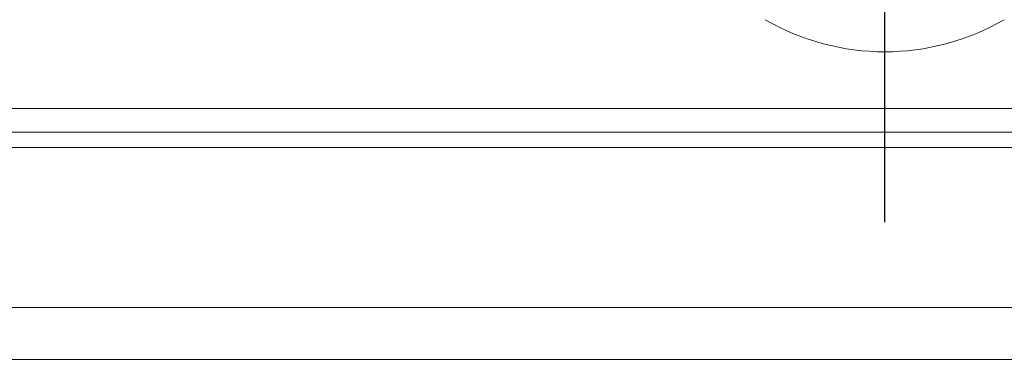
# Model space of a CAD drawing. Header units: millimetres. Extents: x 423 to 724, y 91 to 204.
# Tile 33 of 52: x 661 to 684, y 112 to 120. Entities that reach past the tile are written whole.
import ezdxf

# ---------------------------------------------------------------- set-up
doc = ezdxf.new("R2010")
doc.units = ezdxf.units.MM
doc.linetypes.add('CENTER', pattern=[10.16, 6.35, -1.27, 1.27, -1.27])
doc.layers.add('CL', color=1, linetype='CENTER')
doc.layers.add('OUT', color=3, linetype='Continuous')

msp = doc.modelspace()

# ---------------------------------------------------------------- linework, layer by layer
at = {"layer": 'CL', "color": 7}
msp.add_line((681.441, 151.84), (681.441, 114.519), dxfattribs=at)
at = {"layer": 'OUT', "color": 7, "linetype": 'Continuous', "lineweight": 15}
for p, q in [((688.441, 117.64), (629.441, 117.64)), ((723.842, 117.087), (597.417, 117.087)), ((723.842, 116.733), (597.362, 116.733)), ((723.842, 113.04), (596.24, 113.04)), ((723.842, 111.84), (551.441, 111.84))]:
    msp.add_line(p, q, dxfattribs=at)
msp.add_ellipse((681.441, 124.447), major_axis=(0, 5.5), ratio=0.999986, start_param=2.6158, end_param=3.667385, dxfattribs=at)

doc.saveas('drawing.dxf')
